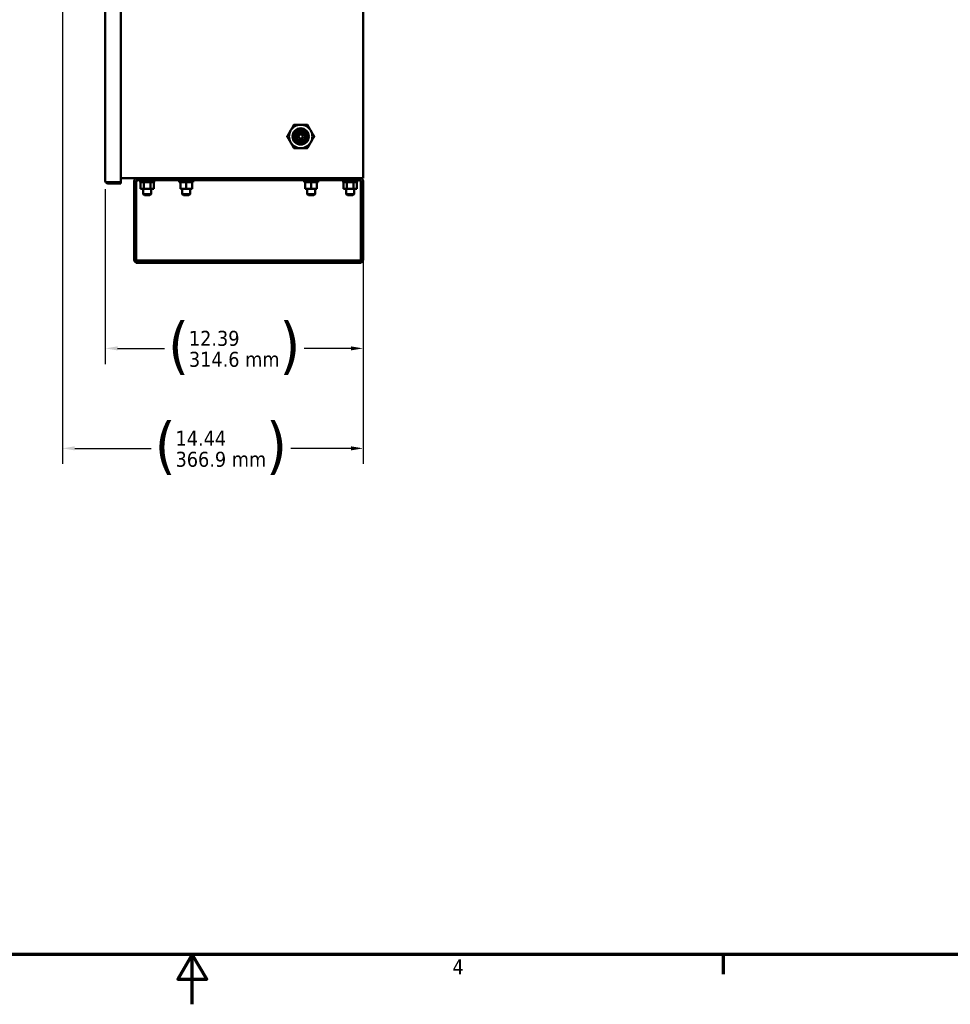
# Model space of a CAD drawing. Header units: inches. Extents: x 1 to 203, y 4 to 128.
# Tile 81 of 127: x 94 to 138, y 4 to 51. Entities that reach past the tile are written whole.
import ezdxf

# ---------------------------------------------------------------- set-up
doc = ezdxf.new("R2010")
doc.units = ezdxf.units.IN
doc.header["$LTSCALE"] = 6
doc.header["$MEASUREMENT"] = 0
for name, color, linetype, lineweight in [('Border (ANSI)', 7, 'Continuous', 70), ('Dimension (ANSI)', 7, 'Continuous', 25), ('Visible (ANSI)', 7, 'Continuous', 50)]:
    doc.layers.add(name, color=color, linetype=linetype, lineweight=lineweight)
doc.styles.add('Dimension Text', font='tahoma.ttf')
doc.dimstyles.new('Dual Dimension', dxfattribs={"dimscale": 6, "dimtxt": 0.12, "dimasz": 0.098425, "dimexe": 0.125, "dimexo": 0.0625, "dimgap": 0.031496, "dimtad": 0, "dimtih": 1, "dimtoh": 1, "dimrnd": 1e-08, "dimzin": 4, "dimdsep": 46, "dimtxsty": 'Dimension Text', "dimcen": 0.09, "dimdle": 0.393701, "dimclrd": 256, "dimclre": 256, "dimclrt": 256, "dimadec": 0, "dimazin": 1, "dimtfac": 1, "dimtofl": 0, "dimtmove": 0, "dimatfit": 3, "dimfxl": 1, "dimtolj": 1, "dimtzin": 4, "dimlwd": -1, "dimlwe": -1, "dimarcsym": 0})

# ---------------------------------------------------------------- blocks, each defined once
blk = doc.blocks.new('Borders Default Border')
at = {"layer": 'Border (ANSI)'}
blk.add_line((21.25, 1), (21.25, 0.84), dxfattribs=at)
at = {"layer": 'Border (ANSI)', "flags": 128}
for points in [[(0.5, 1), (0.5, 21), (33.5, 21), (33.5, 1), (0.5, 1)], [(17, 0.6), (17, 1), (16.8845, 0.8), (17.1155, 0.8), (17, 1)]]:
    blk.add_lwpolyline(points, dxfattribs=at)
at = {"layer": 'Border (ANSI)', "insert": (19.0831, 0.84), "char_height": 0.12, "attachment_point": 7, "style": 'Dimension Text'}
blk.add_mtext('4', dxfattribs=at)
blk = doc.blocks.new('*D10')
at = {"layer": 'Defpoints', "color": 0, "transparency": 16777216}
for p in [(95.761, 76.051), (110.206, 43.288), (110.206, 30.307)]:
    blk.add_point(p, dxfattribs=at)
at = {"layer": 'Dimension (ANSI)', "transparency": 16777216}
for p, q in [((95.761, 75.676), (95.761, 29.557)), ((110.206, 42.913), (110.206, 29.557)), ((96.352, 30.307), (100.019, 30.307)), ((109.616, 30.307), (106.725, 30.307))]:
    blk.add_line(p, q, dxfattribs=at)
for points in [[(96.352, 30.405), (96.352, 30.208), (95.761, 30.307)], [(109.616, 30.405), (109.616, 30.208), (110.206, 30.307)]]:
    blk.add_solid(points, dxfattribs=at)
at = {"layer": 'Dimension (ANSI)', "transparency": 16777216, "insert": (103.372, 30.307), "char_height": 0.72, "attachment_point": 5, "style": 'Dimension Text'}
blk.add_mtext('\\A1;{\\H3.0x;(}\\S14.44^ 366.9 mm;{\\H3.0x;)}', dxfattribs=at)
blk = doc.blocks.new('*D11')
at = {"layer": 'Defpoints', "color": 0, "transparency": 16777216}
for p in [(97.82, 43.139), (110.206, 43.288), (110.206, 35.108)]:
    blk.add_point(p, dxfattribs=at)
at = {"layer": 'Dimension (ANSI)', "transparency": 16777216}
for p, q in [((97.82, 42.764), (97.82, 34.358)), ((110.206, 42.913), (110.206, 34.358)), ((98.411, 35.108), (100.66, 35.108)), ((109.616, 35.108), (107.366, 35.108))]:
    blk.add_line(p, q, dxfattribs=at)
for points in [[(98.411, 35.206), (98.411, 35.01), (97.82, 35.108)], [(109.616, 35.206), (109.616, 35.01), (110.206, 35.108)]]:
    blk.add_solid(points, dxfattribs=at)
at = {"layer": 'Dimension (ANSI)', "transparency": 16777216, "insert": (104.013, 35.108), "char_height": 0.72, "attachment_point": 5, "style": 'Dimension Text'}
blk.add_mtext('\\A1;{\\H3.0x;(}\\S12.39^ 314.6 mm;{\\H3.0x;)}', dxfattribs=at)

msp = doc.modelspace()

# ---------------------------------------------------------------- linework, layer by layer
at = {"layer": 'Visible (ANSI)'}
for p, q in [((97.82, 43.14), (97.82, 115.311)), ((98.57, 43.1), (98.57, 115.35)), ((110.206, 115.288), (110.206, 43.288)), ((106.989, 45.288), (106.991, 45.288)), ((97.82, 43.139), (97.82, 43.139)), ((97.845, 43.1), (97.934, 43.1)), ((97.884, 43.1), (97.845, 43.069)), ((97.884, 43.1), (97.934, 43.1)), ((97.934, 43.1), (97.934, 43.1)), ((97.934, 43.1), (98.57, 43.1)), ((97.934, 43.1), (98.57, 43.1)), ((98.57, 43.288), (110.093, 43.288)), ((98.57, 43.026), (98.57, 43.1)), ((99.206, 41.393), (99.206, 43.144)), ((99.35, 43.144), (99.31, 43.144)), ((99.31, 41.393), (99.31, 43.144)), ((99.35, 43.288), (100.206, 43.288)), ((99.35, 43.172), (99.35, 43.184)), ((99.35, 43.184), (100.206, 43.184)), ((99.35, 43.144), (99.35, 43.172)), ((99.492, 43.184), (99.492, 43.09)), ((99.492, 43.09), (100.171, 43.09)), ((99.507, 42.777), (99.507, 43.09)), ((99.669, 42.777), (99.669, 43.09)), ((99.993, 42.777), (99.993, 43.09)), ((100.156, 42.777), (100.156, 43.09)), ((100.171, 43.184), (100.171, 43.09)), ((100.206, 43.184), (100.456, 43.184)), ((100.456, 43.288), (100.456, 43.184)), ((100.456, 43.184), (100.505, 43.184)), ((100.505, 43.288), (100.505, 43.184)), ((100.505, 43.184), (108.907, 43.184)), ((101.366, 43.184), (101.366, 43.09)), ((101.366, 43.09), (102.046, 43.09)), ((101.425, 42.777), (101.425, 43.09)), ((101.706, 42.777), (101.706, 43.09)), ((101.987, 42.777), (101.987, 43.09)), ((102.046, 43.184), (102.046, 43.09)), ((107.366, 43.184), (107.366, 43.09)), ((107.366, 43.09), (108.046, 43.09)), ((107.425, 42.777), (107.425, 43.09)), ((107.706, 42.777), (107.706, 43.09)), ((107.987, 42.777), (107.987, 43.09)), ((108.046, 43.184), (108.046, 43.09)), ((108.907, 43.288), (108.907, 43.184)), ((108.907, 43.184), (108.956, 43.184)), ((108.956, 43.184), (108.956, 43.288)), ((109.206, 43.184), (108.956, 43.184)), ((109.206, 43.288), (110.063, 43.288)), ((109.206, 43.184), (110.063, 43.184)), ((109.242, 43.184), (109.242, 43.09)), ((109.242, 43.09), (109.921, 43.09)), ((109.257, 42.777), (109.257, 43.09)), ((109.419, 42.777), (109.419, 43.09)), ((109.743, 42.777), (109.743, 43.09)), ((109.906, 42.777), (109.906, 43.09)), ((109.921, 43.184), (109.921, 43.09)), ((110.063, 43.172), (110.063, 43.184)), ((110.063, 43.144), (110.063, 43.172)), ((110.102, 43.144), (110.063, 43.144)), ((110.093, 43.288), (110.206, 43.288)), ((110.102, 41.393), (110.102, 43.144)), ((110.206, 41.393), (110.206, 43.144)), ((97.934, 43.026), (98.57, 43.026)), ((99.507, 42.777), (99.669, 42.777)), ((99.644, 42.524), (99.644, 42.777)), ((99.669, 42.777), (99.993, 42.777)), ((99.993, 42.777), (100.156, 42.777)), ((100.019, 42.524), (100.019, 42.777)), ((101.425, 42.777), (101.706, 42.777)), ((101.519, 42.524), (101.519, 42.777)), ((101.706, 42.777), (101.987, 42.777)), ((101.894, 42.524), (101.894, 42.777)), ((107.425, 42.777), (107.706, 42.777)), ((107.519, 42.524), (107.519, 42.777)), ((107.706, 42.777), (107.987, 42.777)), ((107.894, 42.524), (107.894, 42.777)), ((109.257, 42.777), (109.419, 42.777)), ((109.394, 42.524), (109.394, 42.777)), ((109.419, 42.777), (109.743, 42.777)), ((109.743, 42.777), (109.906, 42.777)), ((109.769, 42.524), (109.769, 42.777)), ((100.019, 42.524), (99.644, 42.524)), ((99.706, 42.462), (99.644, 42.524)), ((99.957, 42.462), (99.706, 42.462)), ((99.957, 42.462), (100.019, 42.524)), ((101.894, 42.524), (101.519, 42.524)), ((101.581, 42.462), (101.519, 42.524)), ((101.832, 42.462), (101.581, 42.462)), ((101.832, 42.462), (101.894, 42.524)), ((107.894, 42.524), (107.519, 42.524)), ((107.581, 42.462), (107.519, 42.524)), ((107.832, 42.462), (107.581, 42.462)), ((107.832, 42.462), (107.894, 42.524)), ((109.769, 42.524), (109.394, 42.524)), ((109.456, 42.462), (109.394, 42.524)), ((109.707, 42.462), (109.456, 42.462)), ((109.707, 42.462), (109.769, 42.524)), ((99.206, 41.214), (99.206, 41.393)), ((99.206, 41.214), (99.206, 39.369)), ((99.31, 41.214), (99.31, 41.393)), ((99.31, 41.214), (99.31, 39.369)), ((110.102, 41.393), (110.102, 41.214)), ((110.102, 39.369), (110.102, 41.214)), ((110.206, 41.393), (110.206, 41.214)), ((110.206, 41.214), (110.206, 39.369)), ((99.287, 39.369), (99.206, 39.369)), ((99.212, 39.33), (99.212, 39.33)), ((99.318, 39.346), (99.234, 39.285)), ((99.31, 39.369), (99.287, 39.369)), ((99.31, 39.33), (99.56, 39.33)), ((99.31, 39.226), (99.31, 39.33)), ((109.852, 39.33), (99.56, 39.33)), ((100.518, 39.369), (100.518, 39.369)), ((100.518, 39.369), (100.518, 39.33)), ((100.518, 39.369), (100.518, 39.33)), ((108.894, 39.369), (108.894, 39.369)), ((108.894, 39.369), (108.894, 39.33)), ((108.894, 39.369), (108.894, 39.33)), ((109.852, 39.33), (110.102, 39.33)), ((110.095, 39.346), (110.178, 39.285)), ((110.102, 39.369), (110.125, 39.369)), ((110.102, 39.33), (110.102, 39.226)), ((110.125, 39.369), (110.206, 39.369)), ((110.201, 39.33), (110.201, 39.33)), ((99.31, 39.226), (99.56, 39.226)), ((99.35, 39.226), (99.35, 39.226)), ((99.456, 39.226), (99.35, 39.226)), ((99.456, 39.226), (99.456, 39.226)), ((100.456, 39.226), (99.456, 39.226)), ((109.852, 39.226), (99.56, 39.226)), ((100.456, 39.226), (100.456, 39.226)), ((108.956, 39.226), (108.956, 39.226)), ((109.956, 39.226), (108.956, 39.226)), ((109.852, 39.226), (110.102, 39.226)), ((109.956, 39.226), (109.956, 39.226)), ((110.063, 39.226), (109.956, 39.226)), ((110.063, 39.226), (110.063, 39.226))]:
    msp.add_line(p, q, dxfattribs=at)
for radius in [0.391, 0.313, 0.298, 0.215, 0.118, 0.1]:
    msp.add_circle((107.206, 45.288), radius, dxfattribs=at)
for centre, radius, start, end in [((107.206, 45.288), 0.563, 150, 210), ((107.206, 45.288), 0.563, 90, 150), ((107.206, 45.288), 0.563, 30, 90), ((107.206, 45.288), 0.563, 330, 30), ((107.206, 45.288), 0.563, 210, 270), ((107.206, 45.288), 0.375, 180, 225), ((107.206, 45.288), 0.334, 234.0525, 279.0525), ((107.206, 45.288), 0.563, 270, 330), ((107.206, 45.288), 0.269, 282.2215, 332.6272), ((97.934, 43.14), 0.113, 180.096, 180.1976), ((97.934, 43.14), 0.113, 180.096, 180.1976), ((97.934, 43.14), 0.113, 218.6638, 270), ((97.934, 43.14), 0.0394, 266.3771, 270), ((99.35, 43.144), 0.143, 90, 180), ((99.35, 43.144), 0.0394, 90, 180), ((110.063, 43.144), 0.143, 0, 90), ((110.063, 43.144), 0.0394, 0, 90)]:
    msp.add_arc(centre, radius, start, end, dxfattribs=at)
for centre, major_axis, start_param, end_param in [((99.35, 39.369), (-0.0394, 0), 0, 1.570796), ((110.063, 39.369), (0.0394, 0), 4.712389, 6.283185)]:
    msp.add_ellipse(centre, major_axis=major_axis, ratio=0.998002, start_param=start_param, end_param=end_param, dxfattribs=at)
for points, weights in [([(106.719, 45.569), (106.644, 45.438), (106.557, 45.288)], [1.63796447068, 1.63796447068, 1.52036391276]), ([(106.881, 45.85), (106.794, 45.7), (106.719, 45.569)], [1.52036391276, 1.63796447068, 1.63796447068]), ([(107.206, 45.85), (107.055, 45.85), (106.881, 45.85)], [1.63796447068, 1.63796447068, 1.52036391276]), ([(107.531, 45.85), (107.357, 45.85), (107.206, 45.85)], [1.52036391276, 1.63796447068, 1.63796447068]), ([(107.531, 45.85), (107.618, 45.7), (107.693, 45.569)], [1.52036391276, 1.63796447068, 1.63796447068]), ([(107.693, 45.569), (107.769, 45.438), (107.856, 45.288)], [1.63796447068, 1.63796447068, 1.52036391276]), ([(106.719, 45.007), (106.644, 45.137), (106.557, 45.288)], [1.63796447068, 1.63796447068, 1.52036391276]), ([(106.881, 44.725), (106.794, 44.876), (106.719, 45.007)], [1.52036391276, 1.63796447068, 1.63796447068]), ([(107.693, 45.007), (107.618, 44.876), (107.531, 44.725)], [1.63796447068, 1.63796447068, 1.52036391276]), ([(107.856, 45.288), (107.769, 45.137), (107.693, 45.007)], [1.52036391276, 1.63796447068, 1.63796447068]), ([(107.206, 44.725), (107.055, 44.725), (106.881, 44.725)], [1.63796447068, 1.63796447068, 1.52036391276]), ([(107.531, 44.725), (107.357, 44.725), (107.206, 44.725)], [1.52036391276, 1.63796447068, 1.63796447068])]:
    msp.add_rational_spline(points, weights, degree=2, dxfattribs=at)
msp.add_rational_spline([(106.831, 45.288), (106.831, 45.443), (106.941, 45.553), (107.051, 45.663), (107.206, 45.663), (107.361, 45.663), (107.471, 45.553), (107.581, 45.443), (107.581, 45.288), (107.581, 45.132), (107.471, 45.023), (107.361, 44.913), (107.206, 44.913), (107.051, 44.913), (106.941, 45.023)], [1, 0.923879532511, 1, 0.923879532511, 1, 0.923879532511, 1, 0.923879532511, 1, 0.923879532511, 1, 0.923879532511, 1, 0.923879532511, 1], degree=2, knots=[0.04, 0.04, 0.04, 0.045, 0.045, 0.05, 0.05, 0.055, 0.055, 0.06, 0.06, 0.065, 0.065, 0.07, 0.07, 0.075, 0.075, 0.075], dxfattribs=at)
for points, knots in [([(106.941, 45.023), (106.962, 45.003), (106.984, 44.985), (107.032, 44.956), (107.057, 44.945), (107.128, 44.922), (107.174, 44.916), (107.27, 44.921), (107.317, 44.933), (107.405, 44.976), (107.441, 45.005), (107.503, 45.071), (107.528, 45.113), (107.561, 45.205), (107.567, 45.25), (107.565, 45.336), (107.555, 45.383), (107.518, 45.467), (107.492, 45.504), (107.445, 45.551), (107.427, 45.566), (107.371, 45.603), (107.329, 45.621), (107.24, 45.64), (107.193, 45.641), (107.104, 45.624), (107.062, 45.607), (106.986, 45.559), (106.953, 45.527), (106.902, 45.453), (106.884, 45.413), (106.864, 45.327), (106.863, 45.281), (106.878, 45.194), (106.893, 45.154), (106.928, 45.098), (106.941, 45.079), (106.973, 45.046), (106.991, 45.03), (107.01, 45.017)], [-5.297223, -5.297223, -5.297223, -5.297223, -5.14644, -5.14644, -5.001588, -5.001588, -4.754793, -4.754793, -4.495216, -4.495216, -4.235881, -4.235881, -3.938526, -3.938526, -3.636043, -3.636043, -3.272475, -3.272475, -2.930796, -2.930796, -2.755734, -2.755734, -2.408039, -2.408039, -2.050315, -2.050315, -1.709562, -1.709562, -1.35835, -1.35835, -1.024453, -1.024453, -0.679626, -0.679626, -0.352475, -0.352475, -0.17809, -0.17809, 0, 0, 0, 0]), ([(107.377, 45.437), (107.392, 45.42), (107.404, 45.402), (107.424, 45.361), (107.431, 45.339), (107.439, 45.287), (107.437, 45.257), (107.427, 45.213), (107.422, 45.198), (107.409, 45.171), (107.401, 45.158), (107.383, 45.133), (107.373, 45.122), (107.339, 45.09), (107.312, 45.074), (107.253, 45.052), (107.221, 45.047), (107.158, 45.05), (107.127, 45.058), (107.084, 45.077), (107.071, 45.085), (107.045, 45.104), (107.034, 45.115), (107.002, 45.149), (106.985, 45.176), (106.963, 45.235), (106.957, 45.266), (106.958, 45.314), (106.96, 45.33), (106.967, 45.362), (106.972, 45.378), (106.985, 45.408), (106.993, 45.422), (107.011, 45.449), (107.022, 45.461), (107.045, 45.484), (107.058, 45.495), (107.1, 45.522), (107.13, 45.534), (107.194, 45.547), (107.227, 45.547), (107.276, 45.538), (107.293, 45.533), (107.324, 45.52), (107.339, 45.513), (107.367, 45.494), (107.381, 45.483), (107.417, 45.448), (107.436, 45.42), (107.464, 45.358), (107.471, 45.325), (107.473, 45.269), (107.471, 45.248), (107.462, 45.205), (107.455, 45.184), (107.445, 45.164)], [0, 0, 0, 0, 0.170465, 0.170465, 0.344365, 0.344365, 0.574068, 0.574068, 0.687977, 0.687977, 0.803031, 0.803031, 0.919603, 0.919603, 1.158852, 1.158852, 1.398792, 1.398792, 1.636602, 1.636602, 1.754364, 1.754364, 1.873365, 1.873365, 2.109111, 2.109111, 2.34971, 2.34971, 2.47226, 2.47226, 2.595075, 2.595075, 2.720471, 2.720471, 2.841866, 2.841866, 2.96948, 2.96948, 3.21607, 3.21607, 3.466618, 3.466618, 3.59603, 3.59603, 3.722999, 3.722999, 3.855015, 3.855015, 4.111028, 4.111028, 4.369368, 4.369368, 4.538186, 4.538186, 4.706161, 4.706161, 4.706161, 4.706161]), ([(106.991, 45.288), (106.991, 45.319), (106.998, 45.351), (107.011, 45.38), (107.025, 45.409), (107.045, 45.434), (107.069, 45.454), (107.094, 45.475), (107.123, 45.489), (107.154, 45.497), (107.185, 45.505), (107.217, 45.506), (107.248, 45.499), (107.279, 45.493), (107.309, 45.48), (107.335, 45.461), (107.36, 45.442), (107.382, 45.418), (107.397, 45.39), (107.412, 45.362), (107.421, 45.33), (107.422, 45.298), (107.424, 45.267), (107.418, 45.234), (107.406, 45.205), (107.394, 45.175), (107.375, 45.149), (107.352, 45.127), (107.328, 45.106), (107.3, 45.09), (107.269, 45.08), (107.238, 45.071), (107.206, 45.069), (107.174, 45.073), (107.143, 45.078), (107.112, 45.09), (107.086, 45.107), (107.059, 45.125), (107.036, 45.149), (107.02, 45.176), (107.004, 45.204), (106.993, 45.235), (106.99, 45.266), (106.987, 45.298), (106.991, 45.331), (107.002, 45.361), (107.012, 45.391), (107.03, 45.419), (107.052, 45.441), (107.075, 45.464), (107.103, 45.482), (107.133, 45.492), (107.163, 45.503), (107.196, 45.507), (107.227, 45.504), (107.259, 45.501), (107.291, 45.491), (107.318, 45.474), (107.346, 45.458), (107.369, 45.435), (107.387, 45.409), (107.405, 45.382), (107.417, 45.351), (107.422, 45.32), (107.426, 45.288), (107.424, 45.255), (107.415, 45.224), (107.406, 45.194), (107.389, 45.165), (107.368, 45.141), (107.346, 45.117), (107.319, 45.098), (107.29, 45.086), (107.26, 45.074), (107.228, 45.068), (107.195, 45.07), (107.163, 45.071), (107.132, 45.08), (107.103, 45.095), (107.075, 45.11), (107.05, 45.132), (107.03, 45.157), (107.011, 45.183), (106.998, 45.213), (106.992, 45.245), (106.985, 45.277), (106.986, 45.31), (106.994, 45.341), (107.002, 45.372), (107.016, 45.402), (107.037, 45.427), (107.057, 45.452), (107.083, 45.472), (107.112, 45.486), (107.142, 45.5), (107.174, 45.507), (107.206, 45.507), (107.238, 45.507), (107.271, 45.5), (107.3, 45.486), (107.329, 45.472), (107.355, 45.452), (107.376, 45.427), (107.396, 45.402), (107.411, 45.372), (107.419, 45.341), (107.427, 45.31), (107.428, 45.277), (107.422, 45.245), (107.415, 45.213), (107.402, 45.183), (107.383, 45.157), (107.363, 45.131), (107.338, 45.109), (107.31, 45.094), (107.281, 45.078), (107.249, 45.07), (107.217, 45.068), (107.185, 45.066), (107.152, 45.072), (107.122, 45.084), (107.092, 45.097), (107.065, 45.116), (107.043, 45.14), (107.021, 45.164), (107.005, 45.193), (106.995, 45.224), (106.986, 45.255), (106.983, 45.288), (106.988, 45.32), (106.993, 45.352), (107.005, 45.383), (107.023, 45.41), (107.041, 45.437), (107.065, 45.46), (107.093, 45.477), (107.12, 45.494), (107.152, 45.504), (107.184, 45.508), (107.217, 45.511), (107.25, 45.507), (107.281, 45.496), (107.311, 45.485), (107.34, 45.467), (107.363, 45.444), (107.386, 45.421), (107.404, 45.393), (107.415, 45.362), (107.426, 45.332), (107.43, 45.299), (107.427, 45.266), (107.423, 45.234), (107.413, 45.202), (107.396, 45.174), (107.379, 45.146), (107.356, 45.122), (107.329, 45.103), (107.302, 45.085), (107.271, 45.073), (107.239, 45.068), (107.206, 45.063), (107.173, 45.066), (107.142, 45.075), (107.11, 45.085), (107.081, 45.101), (107.057, 45.123), (107.033, 45.145), (107.013, 45.173), (107.001, 45.203), (106.988, 45.233), (106.983, 45.266), (106.984, 45.299), (106.986, 45.331), (106.995, 45.364), (107.01, 45.393), (107.025, 45.422), (107.047, 45.447), (107.074, 45.467), (107.1, 45.486), (107.131, 45.5), (107.163, 45.506), (107.195, 45.513), (107.228, 45.512), (107.26, 45.504), (107.292, 45.496), (107.322, 45.481), (107.348, 45.46), (107.373, 45.439), (107.394, 45.413), (107.408, 45.383), (107.422, 45.353), (107.429, 45.321), (107.429, 45.288), (107.429, 45.255), (107.422, 45.222), (107.408, 45.192), (107.394, 45.163), (107.373, 45.136), (107.348, 45.115), (107.322, 45.094), (107.292, 45.079), (107.26, 45.071), (107.229, 45.063), (107.195, 45.062), (107.162, 45.068), (107.13, 45.075), (107.099, 45.088), (107.073, 45.108), (107.046, 45.128), (107.024, 45.153), (107.009, 45.182), (106.993, 45.211), (106.984, 45.244), (106.982, 45.277), (106.981, 45.31), (106.986, 45.343), (106.999, 45.374), (107.012, 45.404), (107.031, 45.432), (107.056, 45.454), (107.08, 45.476), (107.109, 45.493), (107.141, 45.502), (107.173, 45.512), (107.206, 45.515), (107.239, 45.51), (107.272, 45.505), (107.303, 45.493), (107.331, 45.475), (107.358, 45.456), (107.382, 45.432), (107.399, 45.403), (107.416, 45.375), (107.427, 45.343), (107.43, 45.31), (107.433, 45.277), (107.429, 45.243), (107.418, 45.212), (107.407, 45.181), (107.389, 45.152), (107.365, 45.129), (107.342, 45.105), (107.313, 45.087), (107.282, 45.076), (107.251, 45.064), (107.217, 45.06), (107.184, 45.063), (107.151, 45.067), (107.119, 45.077), (107.09, 45.094), (107.062, 45.111), (107.037, 45.135), (107.019, 45.162), (107, 45.19), (106.988, 45.222), (106.983, 45.255), (106.978, 45.288), (106.98, 45.321), (106.99, 45.353), (107, 45.385), (107.016, 45.415), (107.039, 45.44), (107.061, 45.464), (107.089, 45.484), (107.12, 45.497), (107.15, 45.509), (107.184, 45.515), (107.217, 45.514), (107.251, 45.512), (107.283, 45.503), (107.313, 45.487), (107.337, 45.475), (107.359, 45.457), (107.377, 45.437)], [0, 0, 0, 0, 0.0078125, 0.0078125, 0.0078125, 0.015625, 0.015625, 0.015625, 0.0234375, 0.0234375, 0.0234375, 0.03125, 0.03125, 0.03125, 0.0390625, 0.0390625, 0.0390625, 0.046875, 0.046875, 0.046875, 0.0546875, 0.0546875, 0.0546875, 0.0625, 0.0625, 0.0625, 0.0703125, 0.0703125, 0.0703125, 0.078125, 0.078125, 0.078125, 0.0859375, 0.0859375, 0.0859375, 0.09375, 0.09375, 0.09375, 0.1015625, 0.1015625, 0.1015625, 0.109375, 0.109375, 0.109375, 0.1171875, 0.1171875, 0.1171875, 0.125, 0.125, 0.125, 0.1328125, 0.1328125, 0.1328125, 0.140625, 0.140625, 0.140625, 0.1484375, 0.1484375, 0.1484375, 0.15625, 0.15625, 0.15625, 0.1640625, 0.1640625, 0.1640625, 0.171875, 0.171875, 0.171875, 0.1796875, 0.1796875, 0.1796875, 0.1875, 0.1875, 0.1875, 0.1953125, 0.1953125, 0.1953125, 0.203125, 0.203125, 0.203125, 0.2109375, 0.2109375, 0.2109375, 0.21875, 0.21875, 0.21875, 0.2265625, 0.2265625, 0.2265625, 0.234375, 0.234375, 0.234375, 0.2421875, 0.2421875, 0.2421875, 0.25, 0.25, 0.25, 0.2578125, 0.2578125, 0.2578125, 0.265625, 0.265625, 0.265625, 0.2734375, 0.2734375, 0.2734375, 0.28125, 0.28125, 0.28125, 0.2890625, 0.2890625, 0.2890625, 0.296875, 0.296875, 0.296875, 0.3046875, 0.3046875, 0.3046875, 0.3125, 0.3125, 0.3125, 0.3203125, 0.3203125, 0.3203125, 0.328125, 0.328125, 0.328125, 0.3359375, 0.3359375, 0.3359375, 0.34375, 0.34375, 0.34375, 0.3515625, 0.3515625, 0.3515625, 0.359375, 0.359375, 0.359375, 0.3671875, 0.3671875, 0.3671875, 0.375, 0.375, 0.375, 0.3828125, 0.3828125, 0.3828125, 0.390625, 0.390625, 0.390625, 0.3984375, 0.3984375, 0.3984375, 0.40625, 0.40625, 0.40625, 0.4140625, 0.4140625, 0.4140625, 0.421875, 0.421875, 0.421875, 0.4296875, 0.4296875, 0.4296875, 0.4375, 0.4375, 0.4375, 0.4453125, 0.4453125, 0.4453125, 0.453125, 0.453125, 0.453125, 0.4609375, 0.4609375, 0.4609375, 0.46875, 0.46875, 0.46875, 0.4765625, 0.4765625, 0.4765625, 0.484375, 0.484375, 0.484375, 0.4921875, 0.4921875, 0.4921875, 0.5, 0.5, 0.5, 0.5078125, 0.5078125, 0.5078125, 0.515625, 0.515625, 0.515625, 0.5234375, 0.5234375, 0.5234375, 0.53125, 0.53125, 0.53125, 0.5390625, 0.5390625, 0.5390625, 0.546875, 0.546875, 0.546875, 0.5546875, 0.5546875, 0.5546875, 0.5625, 0.5625, 0.5625, 0.5703125, 0.5703125, 0.5703125, 0.578125, 0.578125, 0.578125, 0.5859375, 0.5859375, 0.5859375, 0.59375, 0.59375, 0.59375, 0.6015625, 0.6015625, 0.6015625, 0.609375, 0.609375, 0.609375, 0.6171875, 0.6171875, 0.6171875, 0.625, 0.625, 0.625, 0.6328125, 0.6328125, 0.6328125, 0.640625, 0.640625, 0.640625, 0.6484375, 0.6484375, 0.6484375, 0.65625, 0.65625, 0.65625, 0.6640625, 0.6640625, 0.6640625, 0.671875, 0.671875, 0.671875, 0.6796875, 0.6796875, 0.6796875, 0.6875, 0.6875, 0.6875, 0.6953125, 0.6953125, 0.6953125, 0.703125, 0.703125, 0.703125, 0.7095134, 0.7095134, 0.7095134, 0.7095134]), ([(107.263, 45.025), (107.296, 45.034), (107.32, 45.048), (107.357, 45.073), (107.376, 45.091), (107.406, 45.128), (107.426, 45.157), (107.446, 45.225), (107.451, 45.258), (107.445, 45.309), (107.442, 45.322), (107.433, 45.355), (107.424, 45.373), (107.403, 45.408), (107.391, 45.423), (107.377, 45.437)], [0.000001, 0.000001, 0.000001, 0.000001, 0.259276, 0.259276, 0.631451, 0.631451, 0.939364, 0.939364, 1.132225, 1.132225, 1.203413, 1.203413, 1.311121, 1.311121, 1.415005, 1.415005, 1.415005, 1.415005]), ([(107.259, 44.958), (107.23, 44.951), (107.2, 44.948), (107.14, 44.95), (107.11, 44.955), (107.041, 44.977), (107.003, 44.997), (106.951, 45.037), (106.935, 45.053), (106.894, 45.1), (106.873, 45.133), (106.851, 45.188), (106.845, 45.207), (106.834, 45.252), (106.832, 45.274), (106.831, 45.288)], [-0.8317328, -0.8317328, -0.8317328, -0.8317328, -0.710598, -0.710598, -0.5951964, -0.5951964, -0.4274163, -0.4274163, -0.3386691, -0.3386691, -0.1845043, -0.1845043, -0.1061235, -0.1061235, 0, 0, 0, 0]), ([(106.991, 45.288), (106.991, 45.256), (106.998, 45.224), (107.011, 45.196), (107.025, 45.167), (107.045, 45.141), (107.069, 45.121), (107.094, 45.101), (107.123, 45.086), (107.154, 45.078), (107.185, 45.071), (107.217, 45.07), (107.248, 45.076), (107.279, 45.082), (107.309, 45.095), (107.335, 45.114), (107.36, 45.133), (107.382, 45.158), (107.397, 45.186), (107.412, 45.214), (107.421, 45.245), (107.422, 45.277), (107.422, 45.281), (107.422, 45.284), (107.422, 45.288)], [0, 0, 0, 0, 0.0078125, 0.0078125, 0.0078125, 0.015625, 0.015625, 0.015625, 0.0234375, 0.0234375, 0.0234375, 0.03125, 0.03125, 0.03125, 0.0390625, 0.0390625, 0.0390625, 0.046875, 0.046875, 0.046875, 0.0546875, 0.0546875, 0.0546875, 0.05555559, 0.05555559, 0.05555559, 0.05555559]), ([(107.45, 45.175), (107.44, 45.153), (107.427, 45.133), (107.406, 45.108), (107.4, 45.102), (107.385, 45.087), (107.376, 45.079), (107.354, 45.062), (107.341, 45.054), (107.307, 45.037), (107.285, 45.03), (107.263, 45.025)], [-0.6325069, -0.6325069, -0.6325069, -0.6325069, -0.4502388, -0.4502388, -0.38362, -0.38362, -0.2887042, -0.2887042, -0.1743402, -0.1743402, -0.000001, -0.000001, -0.000001, -0.000001]), ([(99.31, 39.231), (99.301, 39.234), (99.293, 39.237), (99.285, 39.241), (99.265, 39.251), (99.247, 39.266), (99.234, 39.285)], [0.2963239, 0.2963239, 0.2963239, 0.2963239, 0.5000006, 0.5000006, 0.5000006, 1, 1, 1, 1]), ([(110.178, 39.285), (110.165, 39.266), (110.148, 39.251), (110.128, 39.241), (110.119, 39.237), (110.111, 39.234), (110.102, 39.231)], [0, 0, 0, 0, 0.5000006, 0.5000006, 0.5000006, 0.7036774, 0.7036774, 0.7036774, 0.7036774])]:
    msp.add_open_spline(points, degree=3, knots=knots, dxfattribs=at)
for points in [[(97.845, 43.1), (97.829, 43.113), (97.82, 43.126), (97.82, 43.139)], [(97.845, 43.069), (97.829, 43.089), (97.82, 43.114), (97.82, 43.139)], [(97.884, 43.1), (97.884, 43.1), (97.884, 43.1), (97.884, 43.1)], [(99.399, 43.184), (99.382, 43.184), (99.366, 43.18), (99.35, 43.172)], [(110.063, 43.172), (110.046, 43.18), (110.03, 43.184), (110.014, 43.184)], [(99.234, 39.285), (99.216, 39.309), (99.206, 39.339), (99.206, 39.369)], [(99.31, 39.369), (99.31, 39.361), (99.313, 39.353), (99.318, 39.346)], [(99.318, 39.346), (99.325, 39.337), (99.336, 39.331), (99.347, 39.33)], [(110.065, 39.33), (110.077, 39.331), (110.088, 39.337), (110.095, 39.346)], [(110.095, 39.346), (110.099, 39.353), (110.102, 39.361), (110.102, 39.369)], [(110.206, 39.369), (110.206, 39.339), (110.196, 39.309), (110.178, 39.285)], [(99.35, 39.226), (99.348, 39.226), (99.346, 39.226), (99.345, 39.226)], [(110.067, 39.226), (110.066, 39.226), (110.064, 39.226), (110.063, 39.226)]]:
    msp.add_open_spline(points, degree=3, dxfattribs=at)

# ---------------------------------------------------------------- block references
at = {"xscale": 6, "yscale": 6, "zscale": 6}
msp.add_blockref('Borders Default Border', (0, 0), dxfattribs=at)

# ---------------------------------------------------------------- dimensions: what is measured, and where the dimension line sits
at = {"layer": 'Dimension (ANSI)'}
for base, p1, p2, text, picture, middle in [((110.2061, 30.3065), (95.7614, 76.0508), (110.2061, 43.2878), '{\\H3.0x;(}\\S<>^ 366.9 mm;{\\H3.0x;)}', '*D10', (103.3718, 30.3065)), ((110.206, 35.108), (97.82, 43.139), (110.206, 43.288), '{\\H3.0x;(}\\S<>^ 314.6 mm;{\\H3.0x;)}', '*D11', (104.013, 35.108))]:
    dim = msp.add_linear_dim(base=base, p1=p1, p2=p2, angle=180, text=text, dimstyle='Dual Dimension', override={"dimgap": 0.031496, "dimtih": 0, "dimtoh": 0, "dimdec": 2, "dimpost": '\\X', "dimtol": 0, "dimlim": 0, "dimtp": 0, "dimtm": 0, "dimtdec": 2, "dimatfit": 1}, dxfattribs=at)
    dim.commit()
    dim.dimension.update_dxf_attribs({"geometry": picture, "text_midpoint": middle, "dimtype": 160})

doc.saveas('drawing.dxf')
